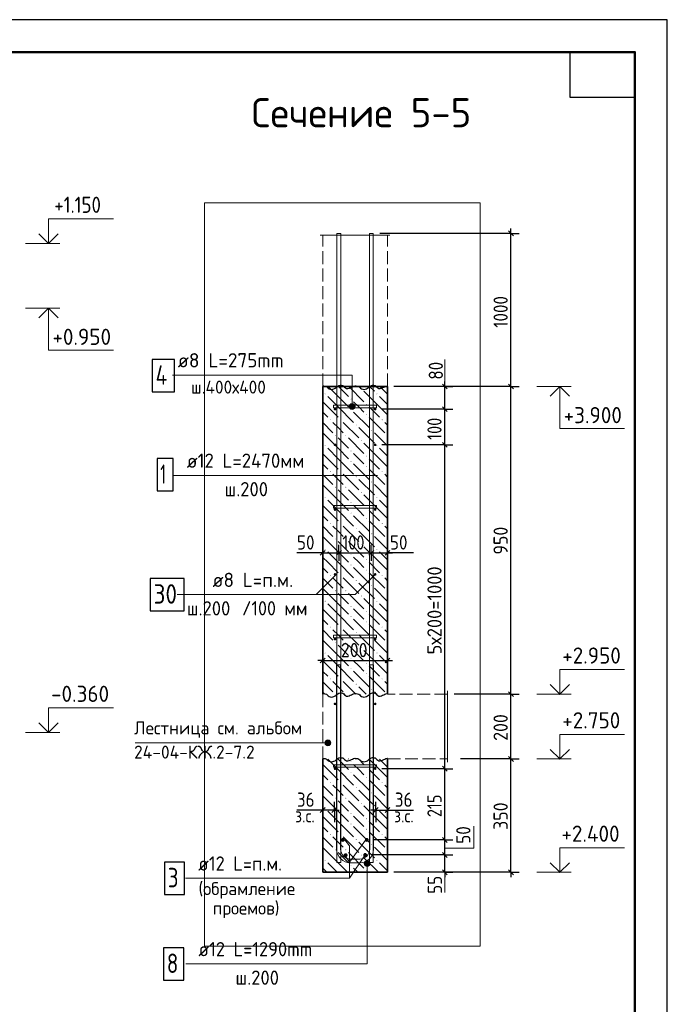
# Model space of a CAD drawing. Header units: millimetres. Extents: x 0 to 50400, y 0 to 35640.
# Tile 17 of 17: x 38406 to 50400, y 17399 to 35640. Entities that reach past the tile are written whole.
import ezdxf

# ---------------------------------------------------------------- set-up
doc = ezdxf.new("R2010")
doc.units = ezdxf.units.MM
doc.linetypes.add('______2', pattern=[324, 240, -84])
for name, color, linetype, lineweight in [('Standard', 7, 'Continuous', 25), ('Высотные отметки', 7, 'Continuous', 25), ('ЖБ Лестница', 52, 'Continuous', 25), ('ЖБ Перекрытие верхний уровень', 7, 'Continuous', 35), ('ЖБ Стена верхний уровень', 7, 'Continuous', 35), ('Заголовок чертежа', 7, 'Continuous', 25), ('Позиционная метка линия выноска', 7, 'Continuous', 13), ('Позиционная метка номер позиции', 7, 'Continuous', 13), ('Примечания', 7, 'Continuous', 13)]:
    doc.layers.add(name, color=color, linetype=linetype, lineweight=lineweight)
doc.layers.add('Размерная выноска', color=7, linetype='Continuous')
for name, color, linetype, true_color in [('Стена обрамление Г-обр.', 7, 'Continuous', 0xa0a0a0), ('Стена обрамление П-обр.', 7, 'Continuous', 0xa0a0a0), ('Стена фоновая арматура У1', 7, '______2', 0xa0a0a0), ('Стена фоновая арматура Х1', 7, '______2', 0xa0a0a0), ('Стена фоновая затяжка С-обр.', 7, '______2', 0xa0a0a0)]:
    doc.layers.add(name, color=color, linetype=linetype, true_color=true_color)
doc.styles.add('ISOCPEUR', font='txt')

msp = doc.modelspace()

# ---------------------------------------------------------------- hatches: boundary and pattern name
at = {"layer": 'ЖБ Стена верхний уровень', "linetype": 'Continuous', "lineweight": 18, "transparency": 33554687}
for points in [[(44054, 28707), (44062, 28715), (44070, 28707), (44062, 28699)], [(44726, 28803), (44734, 28811), (44742, 28803), (44734, 28795)], [(45014, 28707), (45022, 28715), (45030, 28707), (45022, 28699)], [(44534, 28611), (44542, 28619), (44550, 28611), (44542, 28603)], [(44822, 28515), (44830, 28523), (44838, 28515), (44830, 28507)], [(44534, 28419), (44542, 28427), (44550, 28419), (44542, 28411)], [(44822, 28323), (44830, 28331), (44838, 28323), (44830, 28315)], [(44150, 28227), (44158, 28235), (44166, 28227), (44158, 28219)], [(44342, 28227), (44350, 28235), (44358, 28227), (44350, 28219)], [(44630, 28131), (44638, 28139), (44646, 28131), (44638, 28123)], [(45110, 28227), (45118, 28235), (45126, 28227), (45118, 28219)], [(44246, 27939), (44254, 27947), (44262, 27939), (44254, 27931)], [(44438, 27939), (44446, 27947), (44454, 27939), (44446, 27931)], [(44918, 28035), (44926, 28043), (44934, 28035), (44926, 28027)], [(45206, 27939), (45214, 27947), (45218, 27943), (45218, 27935), (45214, 27931)], [(44054, 27747), (44062, 27755), (44070, 27747), (44062, 27739)], [(44726, 27843), (44734, 27851), (44742, 27843), (44734, 27835)], [(45014, 27747), (45022, 27755), (45030, 27747), (45022, 27739)], [(44534, 27651), (44542, 27659), (44550, 27651), (44542, 27643)], [(44822, 27555), (44830, 27563), (44838, 27555), (44830, 27547)], [(44534, 27459), (44542, 27467), (44550, 27459), (44542, 27451)], [(44822, 27363), (44830, 27371), (44838, 27363), (44830, 27355)], [(44150, 27267), (44158, 27275), (44166, 27267), (44158, 27259)], [(44342, 27267), (44350, 27275), (44358, 27267), (44350, 27259)], [(45110, 27267), (45118, 27275), (45126, 27267), (45118, 27259)], [(44630, 27171), (44638, 27179), (44646, 27171), (44638, 27163)], [(44918, 27075), (44926, 27083), (44934, 27075), (44926, 27067)], [(44246, 26979), (44254, 26987), (44262, 26979), (44254, 26971)], [(44438, 26979), (44446, 26987), (44454, 26979), (44446, 26971)], [(44726, 26883), (44734, 26891), (44742, 26883), (44734, 26875)], [(45206, 26979), (45214, 26987), (45218, 26983), (45218, 26975), (45214, 26971)], [(44054, 26787), (44062, 26795), (44070, 26787), (44062, 26779)], [(44534, 26691), (44542, 26699), (44550, 26691), (44542, 26683)], [(45014, 26787), (45022, 26795), (45030, 26787), (45022, 26779)], [(44534, 26499), (44542, 26507), (44550, 26499), (44542, 26491)], [(44822, 26595), (44830, 26603), (44838, 26595), (44830, 26587)], [(44150, 26307), (44158, 26315), (44166, 26307), (44158, 26299)], [(44342, 26307), (44350, 26315), (44358, 26307), (44350, 26299)], [(44822, 26403), (44830, 26411), (44838, 26403), (44830, 26395)], [(45110, 26307), (45118, 26315), (45126, 26307), (45118, 26299)], [(44630, 26211), (44638, 26219), (44646, 26211), (44638, 26203)], [(44918, 26115), (44926, 26123), (44934, 26115), (44926, 26107)], [(44246, 26019), (44254, 26027), (44262, 26019), (44254, 26011)], [(44438, 26019), (44446, 26027), (44454, 26019), (44446, 26011)], [(44726, 25923), (44734, 25931), (44742, 25923), (44734, 25915)], [(45206, 26019), (45214, 26027), (45218, 26023), (45218, 26015), (45214, 26011)], [(44054, 25827), (44062, 25835), (44070, 25827), (44062, 25819)], [(44534, 25731), (44542, 25739), (44550, 25731), (44542, 25723)], [(45014, 25827), (45022, 25835), (45030, 25827), (45022, 25819)], [(44534, 25539), (44542, 25547), (44550, 25539), (44542, 25531)], [(44822, 25635), (44830, 25643), (44838, 25635), (44830, 25627)], [(44822, 25443), (44830, 25451), (44838, 25443), (44830, 25435)], [(44150, 25347), (44158, 25355), (44166, 25347), (44158, 25339)], [(44342, 25347), (44350, 25355), (44358, 25347), (44350, 25339)], [(44630, 25251), (44638, 25259), (44646, 25251), (44638, 25243)], [(45110, 25347), (45118, 25355), (45126, 25347), (45118, 25339)], [(44246, 25059), (44254, 25067), (44262, 25059), (44254, 25051)], [(44438, 25059), (44446, 25067), (44454, 25059), (44446, 25051)], [(44918, 25155), (44926, 25163), (44934, 25155), (44926, 25147)], [(45206, 25059), (45214, 25067), (45218, 25063), (45218, 25055), (45214, 25051)], [(44054, 24867), (44062, 24875), (44070, 24867), (44062, 24859)], [(44726, 24963), (44734, 24971), (44742, 24963), (44734, 24955)], [(45014, 24867), (45022, 24875), (45030, 24867), (45022, 24859)], [(44534, 24771), (44542, 24779), (44550, 24771), (44542, 24763)], [(44822, 24675), (44830, 24683), (44838, 24675), (44830, 24667)], [(44534, 24579), (44542, 24587), (44550, 24579), (44542, 24571)], [(44822, 24483), (44830, 24491), (44838, 24483), (44830, 24475)], [(44150, 24387), (44158, 24395), (44166, 24387), (44158, 24379)], [(44342, 24387), (44350, 24395), (44358, 24387), (44350, 24379)], [(44630, 24291), (44638, 24299), (44646, 24291), (44638, 24283)], [(45110, 24387), (45118, 24395), (45126, 24387), (45118, 24379)], [(44246, 24099), (44254, 24107), (44262, 24099), (44254, 24091)], [(44438, 24099), (44446, 24107), (44454, 24099), (44446, 24091)], [(44918, 24195), (44926, 24203), (44934, 24195), (44926, 24187)], [(45206, 24099), (45214, 24107), (45218, 24103), (45218, 24095), (45214, 24091)], [(44054, 23907), (44062, 23915), (44070, 23907), (44062, 23899)], [(44726, 24003), (44734, 24011), (44742, 24003), (44734, 23995)], [(45014, 23907), (45022, 23915), (45030, 23907), (45022, 23899)], [(44534, 23811), (44542, 23819), (44550, 23811), (44542, 23803)], [(44822, 23715), (44830, 23723), (44838, 23715), (44830, 23707)], [(44534, 23619), (44542, 23627), (44550, 23619), (44542, 23611)], [(44150, 23427), (44158, 23435), (44166, 23427), (44158, 23419)], [(44342, 23427), (44350, 23435), (44358, 23427), (44350, 23419)], [(44822, 23523), (44830, 23531), (44838, 23523), (44830, 23515)], [(45110, 23427), (45118, 23435), (45126, 23427), (45118, 23419)], [(44630, 23331), (44638, 23339), (44646, 23331), (44638, 23323)], [(44918, 23235), (44926, 23243), (44934, 23235), (44926, 23227)], [(44251, 23144), (44254, 23147), (44257, 23144)], [(44443, 23144), (44446, 23147), (44449, 23144)], [(45211, 23144), (45214, 23147), (45217, 23144)], [(44534, 21891), (44542, 21899), (44550, 21891), (44542, 21883)], [(44822, 21795), (44830, 21803), (44838, 21795), (44830, 21787)], [(44534, 21699), (44542, 21707), (44550, 21699), (44542, 21691)], [(44822, 21603), (44830, 21611), (44838, 21603), (44830, 21595)], [(44150, 21507), (44158, 21515), (44166, 21507), (44158, 21499)], [(44342, 21507), (44350, 21515), (44358, 21507), (44350, 21499)], [(44630, 21411), (44638, 21419), (44646, 21411), (44638, 21403)], [(45110, 21507), (45118, 21515), (45126, 21507), (45118, 21499)], [(44246, 21219), (44254, 21227), (44262, 21219), (44254, 21211)], [(44438, 21219), (44446, 21227), (44454, 21219), (44446, 21211)], [(44918, 21315), (44926, 21323), (44934, 21315), (44926, 21307)], [(45206, 21219), (45214, 21227), (45218, 21223), (45218, 21215), (45214, 21211)], [(44054, 21027), (44062, 21035), (44070, 21027), (44062, 21019)], [(44726, 21123), (44734, 21131), (44742, 21123), (44734, 21115)], [(45014, 21027), (45022, 21035), (45030, 21027), (45022, 21019)], [(44534, 20931), (44542, 20939), (44550, 20931), (44542, 20923)], [(44822, 20835), (44830, 20843), (44838, 20835), (44830, 20827)], [(44534, 20739), (44542, 20747), (44550, 20739), (44542, 20731)], [(44822, 20643), (44830, 20651), (44838, 20643), (44830, 20635)], [(44150, 20547), (44158, 20555), (44166, 20547), (44158, 20539)], [(44342, 20547), (44350, 20555), (44358, 20547), (44350, 20539)], [(44630, 20451), (44638, 20459), (44646, 20451), (44638, 20443)], [(45110, 20547), (45118, 20555), (45126, 20547), (45118, 20539)], [(44246, 20259), (44254, 20267), (44262, 20259), (44254, 20251)], [(44438, 20259), (44446, 20267), (44454, 20259), (44446, 20251)], [(44918, 20355), (44926, 20363), (44934, 20355), (44926, 20347)], [(45206, 20259), (45214, 20267), (45218, 20263), (45218, 20255), (45214, 20251)], [(44054, 20067), (44062, 20075), (44070, 20067), (44062, 20059)], [(44726, 20163), (44734, 20171), (44742, 20163), (44734, 20155)], [(45014, 20067), (45022, 20075), (45030, 20067), (45022, 20059)], [(44534, 19971), (44542, 19979), (44550, 19971), (44542, 19963)], [(44822, 19875), (44830, 19883), (44838, 19875), (44830, 19867)]]:
    msp.add_hatch(color=7, dxfattribs=at).paths.add_polyline_path(points, flags=16)
at = {"layer": 'Позиционная метка линия выноска', "linetype": 'Continuous', "lineweight": 13, "transparency": 33554687}
for points in [[(44609, 28501), (44516, 28501), (44508, 28474)], [(44609, 28501), (44508, 28474), (44616, 28474)], [(44616, 28474), (44508, 28474), (44516, 28447)], [(44589, 28521), (44535, 28521), (44516, 28501)], [(44589, 28521), (44516, 28501), (44609, 28501)], [(44616, 28474), (44516, 28447), (44609, 28447)], [(44535, 28521), (44589, 28521), (44562, 28528)], [(44609, 28447), (44516, 28447), (44535, 28428)], [(44609, 28447), (44535, 28428), (44589, 28428)], [(44589, 28428), (44535, 28428), (44562, 28420)], [(44067, 22215), (44067, 22269), (44060, 22242)], [(44087, 22196), (44087, 22288), (44067, 22269)], [(44087, 22196), (44067, 22269), (44067, 22215)], [(44114, 22188), (44114, 22296), (44087, 22288)], [(44114, 22188), (44087, 22288), (44087, 22196)], [(44141, 22196), (44141, 22288), (44114, 22296)], [(44141, 22196), (44114, 22296), (44114, 22188)], [(44160, 22215), (44160, 22269), (44141, 22288)], [(44160, 22215), (44141, 22288), (44141, 22196)], [(44160, 22269), (44160, 22215), (44168, 22242)], [(44887, 20034), (44794, 20034), (44787, 20007)], [(44887, 20034), (44787, 20007), (44895, 20007)], [(44895, 20007), (44787, 20007), (44794, 19980)], [(44868, 20053), (44814, 20053), (44794, 20034)], [(44868, 20053), (44794, 20034), (44887, 20034)], [(44895, 20007), (44794, 19980), (44887, 19980)], [(44887, 19980), (44794, 19980), (44814, 19961)], [(44814, 20053), (44868, 20053), (44841, 20061)], [(44887, 19980), (44814, 19961), (44868, 19961)], [(44868, 19961), (44814, 19961), (44841, 19953)]]:
    msp.add_hatch(color=7, dxfattribs=at).paths.add_polyline_path(points)
at = {"layer": 'Стена обрамление Г-обр.', "linetype": 'Continuous', "lineweight": 13, "transparency": 33554687}
for points in [[(44426, 20444), (44424, 20458), (44416, 20469), (44404, 20477), (44390, 20480), (44377, 20477), (44365, 20469), (44357, 20458), (44354, 20444), (44357, 20430), (44365, 20418), (44377, 20411), (44390, 20408), (44404, 20411), (44416, 20418), (44424, 20430)], [(44871, 20444), (44869, 20458), (44861, 20469), (44849, 20477), (44835, 20480), (44822, 20477), (44810, 20469), (44802, 20458), (44799, 20444), (44802, 20430), (44810, 20418), (44822, 20411), (44835, 20408), (44849, 20411), (44861, 20418), (44869, 20430)], [(44479, 20162), (44476, 20176), (44468, 20188), (44457, 20196), (44443, 20198), (44429, 20196), (44417, 20188), (44409, 20176), (44407, 20162), (44409, 20149), (44417, 20137), (44429, 20129), (44443, 20126), (44457, 20129), (44468, 20137), (44476, 20149)], [(44839, 20166), (44836, 20179), (44828, 20191), (44817, 20199), (44803, 20202), (44789, 20199), (44778, 20191), (44770, 20179), (44767, 20166), (44770, 20152), (44778, 20140), (44789, 20132), (44803, 20130), (44817, 20132), (44828, 20140), (44836, 20152)]]:
    msp.add_hatch(color=7, dxfattribs=at).paths.add_polyline_path(points)
at = {"layer": 'Стена фоновая арматура У1', "linetype": 'Continuous', "lineweight": 13, "transparency": 33554687}
for points in [[(44270, 28424), (44268, 28433), (44263, 28441), (44255, 28446), (44246, 28448), (44237, 28446), (44229, 28441), (44224, 28433), (44222, 28424), (44224, 28415), (44229, 28407), (44237, 28402), (44246, 28400), (44255, 28402), (44263, 28407), (44268, 28415)], [(45014, 28424), (45012, 28433), (45007, 28441), (44999, 28446), (44990, 28448), (44981, 28446), (44973, 28441), (44968, 28433), (44966, 28424), (44968, 28415), (44973, 28407), (44981, 28402), (44990, 28400), (44999, 28402), (45007, 28407), (45012, 28415)], [(44270, 27764), (44268, 27773), (44263, 27781), (44255, 27786), (44246, 27788), (44237, 27786), (44229, 27781), (44224, 27773), (44222, 27764), (44224, 27755), (44229, 27747), (44237, 27742), (44246, 27740), (44255, 27742), (44263, 27747), (44268, 27755)], [(45014, 27764), (45012, 27773), (45007, 27781), (44999, 27786), (44990, 27788), (44981, 27786), (44973, 27781), (44968, 27773), (44966, 27764), (44968, 27755), (44973, 27747), (44981, 27742), (44990, 27740), (44999, 27742), (45007, 27747), (45012, 27755)], [(44270, 26564), (44268, 26573), (44263, 26581), (44255, 26586), (44246, 26588), (44237, 26586), (44229, 26581), (44224, 26573), (44222, 26564), (44224, 26555), (44229, 26547), (44237, 26542), (44246, 26540), (44255, 26542), (44263, 26547), (44268, 26555)], [(45014, 26564), (45012, 26573), (45007, 26581), (44999, 26586), (44990, 26588), (44981, 26586), (44973, 26581), (44968, 26573), (44966, 26564), (44968, 26555), (44973, 26547), (44981, 26542), (44990, 26540), (44999, 26542), (45007, 26547), (45012, 26555)], [(44270, 25364), (44268, 25373), (44263, 25381), (44255, 25386), (44246, 25388), (44237, 25386), (44229, 25381), (44224, 25373), (44222, 25364), (44224, 25355), (44229, 25347), (44237, 25342), (44246, 25340), (44255, 25342), (44263, 25347), (44268, 25355)], [(45014, 25364), (45012, 25373), (45007, 25381), (44999, 25386), (44990, 25388), (44981, 25386), (44973, 25381), (44968, 25373), (44966, 25364), (44968, 25355), (44973, 25347), (44981, 25342), (44990, 25340), (44999, 25342), (45007, 25347), (45012, 25355)], [(44270, 24164), (44268, 24173), (44263, 24181), (44255, 24186), (44246, 24188), (44237, 24186), (44229, 24181), (44224, 24173), (44222, 24164), (44224, 24155), (44229, 24147), (44237, 24142), (44246, 24140), (44255, 24142), (44263, 24147), (44268, 24155)], [(45014, 24164), (45012, 24173), (45007, 24181), (44999, 24186), (44990, 24188), (44981, 24186), (44973, 24181), (44968, 24173), (44966, 24164), (44968, 24155), (44973, 24147), (44981, 24142), (44990, 24140), (44999, 24142), (45007, 24147), (45012, 24155)], [(44270, 22964), (44268, 22973), (44263, 22981), (44255, 22986), (44246, 22988), (44237, 22986), (44229, 22981), (44224, 22973), (44222, 22964), (44224, 22955), (44229, 22947), (44237, 22942), (44246, 22940), (44255, 22942), (44263, 22947), (44268, 22955)], [(45014, 22964), (45012, 22973), (45007, 22981), (44999, 22986), (44990, 22988), (44981, 22986), (44973, 22981), (44968, 22973), (44966, 22964), (44968, 22955), (44973, 22947), (44981, 22942), (44990, 22940), (44999, 22942), (45007, 22947), (45012, 22955)], [(44270, 21764), (44268, 21773), (44263, 21781), (44255, 21786), (44246, 21788), (44237, 21786), (44229, 21781), (44224, 21773), (44222, 21764), (44224, 21755), (44229, 21747), (44237, 21742), (44246, 21740), (44255, 21742), (44263, 21747), (44268, 21755)], [(44270, 21764), (44268, 21773), (44263, 21781), (44255, 21786), (44246, 21788), (44237, 21786), (44229, 21781), (44224, 21773), (44222, 21764), (44224, 21755), (44229, 21747), (44237, 21742), (44246, 21740), (44255, 21742), (44263, 21747), (44268, 21755)], [(45014, 21764), (45012, 21773), (45007, 21781), (44999, 21786), (44990, 21788), (44981, 21786), (44973, 21781), (44968, 21773), (44966, 21764), (44968, 21755), (44973, 21747), (44981, 21742), (44990, 21740), (44999, 21742), (45007, 21747), (45012, 21755)], [(45014, 21764), (45012, 21773), (45007, 21781), (44999, 21786), (44990, 21788), (44981, 21786), (44973, 21781), (44968, 21773), (44966, 21764), (44968, 21755), (44973, 21747), (44981, 21742), (44990, 21740), (44999, 21742), (45007, 21747), (45012, 21755)]]:
    msp.add_hatch(color=7, dxfattribs=at).paths.add_polyline_path(points)

# ---------------------------------------------------------------- linework, layer by layer
at = {"layer": 'Standard', "color": 7, "linetype": 'Continuous', "lineweight": 35, "transparency": 33554687}
for p, q in [((49800, 33120), (49800, 24600)), ((49800, 32640), (49800, 24120))]:
    msp.add_line(p, q, dxfattribs=at)
at = {"layer": 'Standard', "color": 7, "linetype": 'Continuous', "lineweight": 50, "transparency": 33554687}
msp.add_line((49800, 32520), (49800, 27840), dxfattribs=at)
at = {"layer": 'Standard', "color": 7, "linetype": 'Continuous', "lineweight": -3, "transparency": 33554687}
for p, q in [((47505, 31682), (47505, 31772)), ((47505, 31682), (45074, 31682)), ((47505, 31682), (47355, 31682)), ((47505, 31682), (47655, 31682)), ((47505, 28844), (47505, 31682)), ((46280, 28844), (45338, 28844)), ((46280, 28844), (46130, 28844)), ((46280, 28844), (46280, 28934)), ((46280, 28844), (46430, 28844)), ((46280, 28424), (46280, 28844)), ((47505, 28844), (47355, 28844)), ((47505, 28844), (47655, 28844)), ((47505, 23144), (47505, 28844)), ((46280, 28424), (45110, 28424)), ((46280, 28424), (46130, 28424)), ((46280, 28424), (46430, 28424)), ((46280, 27764), (46280, 28424)), ((46280, 27764), (46130, 27764)), ((46280, 27764), (46430, 27764)), ((46280, 21764), (46280, 27764)), ((44018, 25763), (44018, 25913)), ((44318, 25763), (44318, 25913)), ((44918, 25763), (44918, 25913)), ((45218, 25763), (45218, 25913)), ((44018, 25763), (43928, 25763)), ((44018, 25763), (44018, 25613)), ((44018, 25763), (44318, 25763)), ((44318, 25763), (44318, 25613)), ((44318, 25763), (44918, 25763)), ((44918, 25763), (44918, 25613)), ((44918, 25763), (45218, 25763)), ((45218, 25763), (45218, 25613)), ((45218, 25763), (45308, 25763)), ((44018, 23769), (44018, 23919)), ((45218, 23769), (45218, 23919)), ((44018, 23769), (43928, 23769)), ((44018, 23769), (44018, 23619)), ((44018, 23769), (45218, 23769)), ((45218, 23769), (45218, 23619)), ((45218, 23769), (45308, 23769)), ((47505, 23144), (47355, 23144)), ((47505, 23144), (47655, 23144)), ((47505, 21944), (47505, 23144)), ((47505, 21944), (47355, 21944)), ((47505, 21944), (47655, 21944)), ((46280, 21764), (46130, 21764)), ((46280, 21764), (46430, 21764)), ((46280, 20444), (46280, 21764)), ((44018, 20998), (43928, 20998)), ((44018, 20998), (44018, 21148)), ((44018, 20998), (44018, 20848)), ((44018, 20998), (44018, 20998)), ((44234, 20998), (44018, 20998)), ((44234, 20998), (44234, 21148)), ((44234, 20998), (44234, 20848)), ((44234, 20998), (44234, 20773)), ((44234, 20998), (44324, 20998)), ((45002, 20998), (44912, 20998)), ((45002, 20998), (45002, 21148)), ((45002, 20998), (45002, 20848)), ((45002, 20998), (45002, 20773)), ((45002, 20998), (45218, 20998)), ((45218, 20998), (45218, 21148)), ((45218, 20998), (45218, 20848)), ((45218, 20998), (45218, 20998)), ((45218, 20998), (45308, 20998)), ((46280, 20444), (46130, 20444)), ((46280, 20444), (46430, 20444)), ((46280, 20166), (46280, 20444)), ((46280, 20166), (46130, 20166)), ((46280, 20166), (46430, 20166)), ((46280, 19844), (46280, 20166)), ((47505, 19844), (45338, 19844)), ((46280, 19844), (46130, 19844)), ((46280, 19844), (46430, 19844)), ((46280, 19844), (46280, 19844)), ((46280, 19844), (46280, 19754)), ((47505, 19844), (47355, 19844)), ((47505, 19844), (47655, 19844)), ((47505, 19844), (47505, 19754))]:
    msp.add_line(p, q, dxfattribs=at)
at = {"layer": 'Standard', "color": 7, "linetype": 'Continuous', "lineweight": 25, "transparency": 33554687}
for p, q in [((47550, 31637), (47460, 31727)), ((46325, 28799), (46235, 28889)), ((47550, 28799), (47460, 28889)), ((46325, 28379), (46235, 28469)), ((46325, 27719), (46235, 27809)), ((43973, 25718), (44063, 25808)), ((44273, 25718), (44363, 25808)), ((44873, 25718), (44963, 25808)), ((45173, 25718), (45263, 25808)), ((43973, 23724), (44063, 23814)), ((45173, 23724), (45263, 23814)), ((47550, 23099), (47460, 23189)), ((47550, 21899), (47460, 21989)), ((46325, 21719), (46235, 21809)), ((44063, 21043), (43973, 20953)), ((44279, 21043), (44189, 20953)), ((44957, 20953), (45047, 21043)), ((45173, 20953), (45263, 21043)), ((46325, 20399), (46235, 20489)), ((46325, 20121), (46235, 20211)), ((46325, 19799), (46235, 19889)), ((47550, 19799), (47460, 19889))]:
    msp.add_line(p, q, dxfattribs=at)
at = {"layer": 'Standard', "color": 7, "linetype": 'Continuous', "lineweight": 13, "transparency": 33554687}
for p, q in [((38514, 31495), (39150, 31495)), ((38514, 30295), (39150, 30295)), ((46280, 28844), (46280, 29342)), ((47982, 28844), (48618, 28844)), ((47982, 23144), (48618, 23144)), ((38514, 22435), (39150, 22435)), ((47982, 21944), (48618, 21944)), ((46814, 20294), (46814, 20702)), ((46280, 20294), (46814, 20294)), ((46280, 19844), (46280, 19472)), ((47982, 19844), (48618, 19844))]:
    msp.add_line(p, q, dxfattribs=at)
at = {"layer": 'Standard', "color": 7, "linetype": 'Continuous', "lineweight": 25, "transparency": 33554687}
for points in [[(0, 0), (50400, 0), (50400, 35640), (0, 35640), (0, 0)], [(49800, 35040), (49800, 34200), (48600, 34200), (48600, 35040), (49800, 35040)]]:
    msp.add_lwpolyline(points, close=True, dxfattribs=at)
at = {"layer": 'Standard', "color": 7, "linetype": 'Continuous', "lineweight": 13, "transparency": 33554687}
for points in [[(50400, 35640), (0, 35640), (0, 0), (50400, 0), (50400, 35640)], [(38941, 31495), (38941, 31951), (40141, 31951)], [(38941, 30295), (38941, 29515), (40141, 29515)], [(48409, 28844), (48409, 28064), (49609, 28064)], [(48409, 23144), (48409, 23600), (49609, 23600)], [(38941, 22435), (38941, 22891), (40141, 22891)], [(48409, 21944), (48409, 22400), (49609, 22400)], [(48409, 19844), (48409, 20300), (49609, 20300)]]:
    msp.add_lwpolyline(points, dxfattribs=at)
at = {"layer": 'Standard', "color": 7, "linetype": 'Continuous', "lineweight": 50, "transparency": 33554687}
msp.add_lwpolyline([(2400, 35040), (49800, 35040), (49800, 600), (2400, 600), (2400, 35040)], close=True, dxfattribs=at)
at = {"layer": 'Standard', "color": 254, "linetype": 'Continuous', "lineweight": 13, "true_color": 0xc4c4ff, "transparency": 33554687}
msp.add_lwpolyline([(41831, 18473), (46931, 18473), (46931, 32246), (41831, 32246), (41831, 18473)], dxfattribs=at)
at = {"layer": 'Standard', "color": 7, "linetype": 'Continuous', "lineweight": 35, "transparency": 33554687}
for points in [[(38762, 31673), (38941, 31495), (39119, 31673)], [(38762, 30117), (38941, 30295), (39119, 30117)], [(48231, 28666), (48409, 28844), (48587, 28666)], [(48231, 23322), (48409, 23144), (48587, 23322)], [(38762, 22613), (38941, 22435), (39119, 22613)], [(48231, 22122), (48409, 21944), (48587, 22122)], [(48231, 20022), (48409, 19844), (48587, 20022)]]:
    msp.add_lwpolyline(points, dxfattribs=at)
at = {"layer": 'Standard', "color": 7, "linetype": 'Continuous', "lineweight": -3, "transparency": 33554687}
for points in [[(47505, 28844), (47485, 28844), (47485, 28844), (45338, 28844)], [(46280, 27764), (46260, 27764), (46260, 27764), (45110, 27764)], [(47505, 23144), (47485, 23144), (47485, 23144), (47485, 23144), (47485, 23144), (46451, 23144)], [(47505, 21944), (47485, 21944), (47485, 21944), (47485, 21944), (47485, 21944), (47485, 21944), (47485, 21944), (46571, 21944)], [(47505, 19844), (47505, 20739), (47505, 20739), (47505, 21944)], [(46280, 21764), (46272, 21764), (46272, 21764), (46266, 21764), (46266, 21764), (46264, 21764), (46264, 21764), (45110, 21764)], [(46280, 20444), (46270, 20444), (46270, 20444), (46267, 20444), (46267, 20444), (46266, 20444), (46266, 20444), (46262, 20444), (46262, 20444), (44955, 20444)], [(46280, 20166), (46269, 20166), (46269, 20166), (46267, 20166), (46267, 20166), (46266, 20166), (46266, 20166), (46264, 20166), (46264, 20166), (44923, 20166)]]:
    msp.add_lwpolyline(points, dxfattribs=at)
at = {"layer": 'ЖБ Лестница', "color": 253, "linetype": '______2', "lineweight": 18, "true_color": 0xa0a0a0, "transparency": 33554687}
for p, q in [((44018, 23144), (44018, 21944)), ((46331, 23144), (45218, 23144)), ((45218, 21944), (46331, 21944))]:
    msp.add_line(p, q, dxfattribs=at)
at = {"layer": 'ЖБ Перекрытие верхний уровень', "color": 7, "linetype": '______2', "lineweight": 18, "transparency": 33554687}
for p, q in [((44018, 28844), (44018, 31646)), ((45218, 28844), (45218, 31646))]:
    msp.add_line(p, q, dxfattribs=at)
at = {"layer": 'ЖБ Стена верхний уровень', "color": 7, "linetype": 'Continuous', "lineweight": 35, "transparency": 33554687}
for p, q in [((44018, 28844), (44018, 23144)), ((45218, 28844), (44018, 28844)), ((45218, 23144), (45218, 28844)), ((44018, 21944), (44018, 19844)), ((45218, 19844), (45218, 21944)), ((44018, 19844), (45218, 19844))]:
    msp.add_line(p, q, dxfattribs=at)
at = {"layer": 'ЖБ Стена верхний уровень', "color": 9, "linetype": 'Continuous', "lineweight": 18, "true_color": 0xc7c7c7, "transparency": 33554687}
for p, q in [((44302, 28659), (44117, 28844)), ((44309, 28844), (44494, 28659)), ((44501, 28844), (44782, 28563)), ((44885, 28844), (44974, 28755)), ((45218, 28703), (45077, 28844)), ((44110, 28659), (44302, 28467)), ((44302, 28659), (44494, 28467)), ((45070, 28467), (44782, 28755)), ((45070, 28659), (45218, 28511)), ((44110, 28467), (44018, 28559)), ((44110, 28467), (44302, 28275)), ((44302, 28467), (44590, 28179)), ((44686, 28467), (44590, 28563)), ((44782, 28371), (44686, 28467)), ((44878, 28467), (45070, 28275)), ((45070, 28467), (45218, 28319)), ((44018, 28367), (44110, 28275)), ((44590, 28371), (44878, 28083)), ((44878, 28275), (45166, 27987)), ((44018, 28175), (44206, 27987)), ((44302, 28083), (44206, 28179)), ((44398, 28179), (44686, 27891)), ((45218, 28127), (45166, 28179)), ((44302, 27699), (44018, 27983)), ((44398, 27987), (44302, 28083)), ((44686, 28083), (44974, 27795)), ((45218, 27743), (44974, 27987)), ((44302, 27891), (44494, 27699)), ((44494, 27891), (44782, 27603)), ((45070, 27507), (44782, 27795)), ((44110, 27507), (44018, 27599)), ((44110, 27699), (44302, 27507)), ((44302, 27699), (44494, 27507)), ((44686, 27507), (44590, 27603)), ((45070, 27699), (45218, 27551)), ((44018, 27407), (44110, 27315)), ((44110, 27507), (44302, 27315)), ((44302, 27507), (44590, 27219)), ((44590, 27411), (44878, 27123)), ((44782, 27411), (44686, 27507)), ((44878, 27507), (45070, 27315)), ((45070, 27507), (45218, 27359)), ((44018, 27215), (44206, 27027)), ((44302, 27123), (44206, 27219)), ((44398, 27219), (44686, 26931)), ((44878, 27315), (45166, 27027)), ((45218, 27167), (45166, 27219)), ((44302, 26739), (44018, 27023)), ((44398, 27027), (44302, 27123)), ((44686, 27123), (44974, 26835)), ((45218, 26783), (44974, 27027)), ((44302, 26931), (44494, 26739)), ((44494, 26931), (44782, 26643)), ((45070, 26547), (44782, 26835)), ((44110, 26547), (44018, 26639)), ((44110, 26739), (44302, 26547)), ((44302, 26739), (44494, 26547)), ((44686, 26547), (44590, 26643)), ((45070, 26739), (45218, 26591)), ((44110, 26547), (44302, 26355)), ((44302, 26547), (44590, 26259)), ((44590, 26451), (44878, 26163)), ((44782, 26451), (44686, 26547)), ((44878, 26547), (45070, 26355)), ((45070, 26547), (45218, 26399)), ((44018, 26447), (44110, 26355)), ((44878, 26355), (45166, 26067)), ((44018, 26255), (44206, 26067)), ((44302, 26163), (44206, 26259)), ((44398, 26067), (44302, 26163)), ((44398, 26259), (44686, 25971)), ((44686, 26163), (44974, 25875)), ((45218, 26207), (45166, 26259)), ((44302, 25779), (44018, 26063)), ((44302, 25971), (44494, 25779)), ((44494, 25971), (44782, 25683)), ((45218, 25823), (44974, 26067)), ((44110, 25779), (44302, 25587)), ((44302, 25779), (44494, 25587)), ((45070, 25587), (44782, 25875)), ((45070, 25779), (45218, 25631)), ((44110, 25587), (44018, 25679)), ((44110, 25587), (44302, 25395)), ((44302, 25587), (44590, 25299)), ((44686, 25587), (44590, 25683)), ((44782, 25491), (44686, 25587)), ((44878, 25587), (45070, 25395)), ((45070, 25587), (45218, 25439)), ((44018, 25487), (44110, 25395)), ((44590, 25491), (44878, 25203)), ((44878, 25395), (45166, 25107)), ((44018, 25295), (44206, 25107)), ((44302, 25203), (44206, 25299)), ((44398, 25107), (44302, 25203)), ((44398, 25299), (44686, 25011)), ((44686, 25203), (44974, 24915)), ((45218, 25247), (45166, 25299)), ((44302, 24819), (44018, 25103)), ((44302, 25011), (44494, 24819)), ((44494, 25011), (44782, 24723)), ((45218, 24863), (44974, 25107)), ((44110, 24819), (44302, 24627)), ((44302, 24819), (44494, 24627)), ((45070, 24627), (44782, 24915)), ((45070, 24819), (45218, 24671)), ((44110, 24627), (44018, 24719)), ((44110, 24627), (44302, 24435)), ((44302, 24627), (44590, 24339)), ((44686, 24627), (44590, 24723)), ((44782, 24531), (44686, 24627)), ((44878, 24627), (45070, 24435)), ((45070, 24627), (45218, 24479)), ((44018, 24527), (44110, 24435)), ((44590, 24531), (44878, 24243)), ((44018, 24335), (44206, 24147)), ((44302, 24243), (44206, 24339)), ((44398, 24339), (44686, 24051)), ((44878, 24435), (45166, 24147)), ((45218, 24287), (45166, 24339)), ((44302, 23859), (44018, 24143)), ((44398, 24147), (44302, 24243)), ((44686, 24243), (44974, 23955)), ((45218, 23903), (44974, 24147)), ((44302, 24051), (44494, 23859)), ((44494, 24051), (44782, 23763)), ((45070, 23667), (44782, 23955)), ((44110, 23667), (44018, 23759)), ((44110, 23859), (44302, 23667)), ((44302, 23859), (44494, 23667)), ((44686, 23667), (44590, 23763)), ((45070, 23859), (45218, 23711)), ((44018, 23567), (44110, 23475)), ((44110, 23667), (44302, 23475)), ((44302, 23667), (44590, 23379)), ((44590, 23571), (44878, 23283)), ((44782, 23571), (44686, 23667)), ((44878, 23667), (45070, 23475)), ((45070, 23667), (45218, 23519)), ((44018, 23375), (44206, 23187)), ((44302, 23283), (44206, 23379)), ((44398, 23379), (44633, 23144)), ((44878, 23475), (45166, 23187)), ((45218, 23327), (45166, 23379)), ((44057, 23144), (44018, 23183)), ((44398, 23187), (44302, 23283)), ((44686, 23283), (44825, 23144)), ((45017, 23144), (44974, 23187)), ((44110, 21939), (44302, 21747)), ((44302, 21939), (44297, 21944)), ((44302, 21939), (44494, 21747)), ((44489, 21944), (44494, 21939)), ((44681, 21944), (44782, 21843)), ((45070, 21747), (44873, 21944)), ((45070, 21939), (45218, 21791)), ((44110, 21747), (44018, 21839)), ((44110, 21747), (44302, 21555)), ((44302, 21747), (44590, 21459)), ((44686, 21747), (44590, 21843)), ((44782, 21651), (44686, 21747)), ((44878, 21747), (45070, 21555)), ((45070, 21747), (45218, 21599)), ((44018, 21647), (44110, 21555)), ((44590, 21651), (44878, 21363)), ((44878, 21555), (45166, 21267)), ((44018, 21455), (44206, 21267)), ((44302, 21363), (44206, 21459)), ((44398, 21267), (44302, 21363)), ((44398, 21459), (44686, 21171)), ((44686, 21363), (44974, 21075)), ((45218, 21407), (45166, 21459)), ((44302, 20979), (44018, 21263)), ((44302, 21171), (44494, 20979)), ((44494, 21171), (44782, 20883)), ((45218, 21023), (44974, 21267)), ((44110, 20979), (44302, 20787)), ((44302, 20979), (44494, 20787)), ((45070, 20787), (44782, 21075)), ((45070, 20979), (45218, 20831)), ((44110, 20787), (44018, 20879)), ((44686, 20787), (44590, 20883)), ((44018, 20687), (44110, 20595)), ((44110, 20787), (44302, 20595)), ((44302, 20787), (44590, 20499)), ((44590, 20691), (44878, 20403)), ((44782, 20691), (44686, 20787)), ((44878, 20787), (45070, 20595)), ((45070, 20787), (45218, 20639)), ((44018, 20495), (44206, 20307)), ((44302, 20403), (44206, 20499)), ((44398, 20499), (44686, 20211)), ((44878, 20595), (45166, 20307)), ((45218, 20447), (45166, 20499)), ((44302, 20019), (44018, 20303)), ((44398, 20307), (44302, 20403)), ((44686, 20403), (44974, 20115)), ((45218, 20063), (44974, 20307)), ((44302, 20211), (44494, 20019)), ((44494, 20211), (44782, 19923)), ((45053, 19844), (44782, 20115)), ((44093, 19844), (44018, 19919)), ((44110, 20019), (44285, 19844)), ((44302, 20019), (44477, 19844)), ((44669, 19844), (44590, 19923)), ((45070, 20019), (45218, 19871))]:
    msp.add_line(p, q, dxfattribs=at)
at = {"layer": 'Позиционная метка линия выноска', "color": 7, "linetype": 'Continuous', "lineweight": 13, "transparency": 33554687}
for p, q in [((44508, 28474), (44508, 28474)), ((44562, 28528), (44562, 28528)), ((44616, 28474), (44616, 28474)), ((44562, 28420), (44562, 28420)), ((41251, 27197), (45032, 27197)), ((44114, 22296), (44114, 22296)), ((44114, 22242), (40545, 22242)), ((44060, 22242), (44060, 22242)), ((44114, 22188), (44114, 22188)), ((44168, 22242), (44168, 22242)), ((44515, 20034), (44831, 20465)), ((44435, 20151), (44515, 20034)), ((44787, 20007), (44787, 20007)), ((44841, 20061), (44841, 20061)), ((44841, 19953), (44841, 19953)), ((44895, 20007), (44895, 20007))]:
    msp.add_line(p, q, dxfattribs=at)
for points in [[(41234, 29057), (44562, 29057), (44562, 28474)], [(41323, 24989), (43896, 24989), (44270, 25364)], [(41323, 24989), (44616, 24989), (44990, 25364)], [(44515, 19734), (44515, 20334), (44426, 20444)], [(44803, 20166), (44515, 19734), (41479, 19734)], [(44841, 20007), (44841, 18147), (41481, 18147)]]:
    msp.add_lwpolyline(points, dxfattribs=at)
for centre in [(44562, 28474), (44114, 22242), (44841, 20007)]:
    msp.add_circle(centre, 54, dxfattribs=at)
at = {"layer": 'Примечания', "color": 7, "linetype": 'Continuous', "lineweight": 25, "transparency": 33554687}
for p, q in [((45218, 28854), (45218, 28854)), ((45218, 23154), (45218, 23154)), ((45218, 21954), (45218, 21954))]:
    msp.add_line(p, q, dxfattribs=at)
for points in [[(44018, 28854), (44040, 28855), (44064, 28851), (44086, 28843), (44103, 28830), (44118, 28815), (44136, 28802), (44158, 28794), (44181, 28789), (44205, 28794), (44226, 28803), (44247, 28812), (44265, 28825), (44282, 28839), (44299, 28853), (44319, 28864), (44342, 28869), (44366, 28868), (44390, 28862), (44407, 28849), (44422, 28834), (44439, 28821), (44460, 28810), (44484, 28808), (44507, 28814), (44528, 28823), (44549, 28833), (44570, 28843), (44590, 28853), (44613, 28857), (44618, 28858)], [(44618, 28854), (44640, 28855), (44664, 28851), (44686, 28843), (44703, 28830), (44718, 28815), (44736, 28802), (44758, 28794), (44781, 28789), (44805, 28794), (44826, 28803), (44847, 28812), (44865, 28825), (44882, 28839), (44899, 28853), (44919, 28864), (44942, 28869), (44966, 28868), (44990, 28862), (45007, 28849), (45022, 28834), (45039, 28821), (45060, 28810), (45084, 28808), (45107, 28814), (45128, 28823), (45149, 28833), (45170, 28843), (45190, 28853), (45213, 28857), (45218, 28858)], [(44018, 23154), (44040, 23155), (44064, 23151), (44086, 23143), (44103, 23130), (44118, 23115), (44136, 23102), (44158, 23094), (44181, 23089), (44205, 23094), (44226, 23103), (44247, 23112), (44265, 23125), (44282, 23139), (44299, 23153), (44319, 23164), (44342, 23169), (44366, 23168), (44390, 23162), (44407, 23149), (44422, 23134), (44439, 23121), (44460, 23110), (44484, 23108), (44507, 23114), (44528, 23123), (44549, 23133), (44570, 23143), (44590, 23153), (44613, 23157), (44618, 23158)], [(44618, 23154), (44640, 23155), (44664, 23151), (44686, 23143), (44703, 23130), (44718, 23115), (44736, 23102), (44758, 23094), (44781, 23089), (44805, 23094), (44826, 23103), (44847, 23112), (44865, 23125), (44882, 23139), (44899, 23153), (44919, 23164), (44942, 23169), (44966, 23168), (44990, 23162), (45007, 23149), (45022, 23134), (45039, 23121), (45060, 23110), (45084, 23108), (45107, 23114), (45128, 23123), (45149, 23133), (45170, 23143), (45190, 23153), (45213, 23157), (45218, 23158)], [(44018, 21954), (44040, 21955), (44064, 21951), (44086, 21943), (44103, 21930), (44118, 21915), (44136, 21902), (44158, 21894), (44181, 21889), (44205, 21894), (44226, 21903), (44247, 21912), (44265, 21925), (44282, 21939), (44299, 21953), (44319, 21964), (44342, 21969), (44366, 21968), (44390, 21962), (44407, 21949), (44422, 21934), (44439, 21921), (44460, 21910), (44484, 21908), (44507, 21914), (44528, 21923), (44549, 21933), (44570, 21943), (44590, 21953), (44613, 21957), (44618, 21958)], [(44618, 21954), (44640, 21955), (44664, 21951), (44686, 21943), (44703, 21930), (44718, 21915), (44736, 21902), (44758, 21894), (44781, 21889), (44805, 21894), (44826, 21903), (44847, 21912), (44865, 21925), (44882, 21939), (44899, 21953), (44919, 21964), (44942, 21969), (44966, 21968), (44990, 21962), (45007, 21949), (45022, 21934), (45039, 21921), (45060, 21910), (45084, 21908), (45107, 21914), (45128, 21923), (45149, 21933), (45170, 21943), (45190, 21953), (45213, 21957), (45218, 21958)]]:
    msp.add_lwpolyline(points, dxfattribs=at)
at = {"layer": 'Размерная выноска', "color": 7, "linetype": 'Continuous', "lineweight": 13, "transparency": 33554687}
for p, q in [((43970, 31646), (45258, 31646)), ((46331, 23204), (46331, 21884))]:
    msp.add_line(p, q, dxfattribs=at)
at = {"layer": 'Размерная выноска', "color": 7, "linetype": 'Continuous', "lineweight": -3, "transparency": 33554687}
for p, q in [((44018, 25763), (43538, 25763)), ((45698, 25763), (45218, 25763)), ((44018, 20998), (43538, 20998)), ((45218, 20998), (45698, 20998))]:
    msp.add_line(p, q, dxfattribs=at)
at = {"layer": 'Стена обрамление Г-обр.', "color": 7, "linetype": 'Continuous', "lineweight": 25, "transparency": 33554687}
msp.add_lwpolyline([(41089, 19434), (41461, 19434), (41461, 20034), (41089, 20034), (41089, 19434)], dxfattribs=at)
at = {"layer": 'Стена обрамление П-обр.', "color": 38, "linetype": 'Continuous', "lineweight": 13, "true_color": 0x5f1e0f, "transparency": 33554687}
msp.add_lwpolyline([(44960, 23690), (44960, 20265), (44954, 20220), (44938, 20173), (44914, 20129), (44884, 20094), (44849, 20064), (44805, 20040), (44758, 20024), (44713, 20018), (44523, 20018), (44478, 20024), (44431, 20040), (44388, 20064), (44352, 20094), (44322, 20129), (44298, 20173), (44282, 20220), (44276, 20265), (44276, 23690), (44348, 23690), (44348, 20270), (44353, 20236), (44364, 20202), (44382, 20170), (44403, 20145), (44429, 20124), (44460, 20106), (44494, 20095), (44528, 20090), (44708, 20090), (44742, 20095), (44776, 20106), (44808, 20124), (44833, 20145), (44855, 20170), (44872, 20202), (44883, 20236), (44888, 20270), (44888, 23690), (44960, 23690)], dxfattribs=at)
at = {"layer": 'Стена обрамление П-обр.', "color": 7, "linetype": 'Continuous', "lineweight": 25, "transparency": 33554687}
msp.add_lwpolyline([(41071, 17847), (41443, 17847), (41443, 18447), (41071, 18447), (41071, 17847)], dxfattribs=at)
at = {"layer": 'Стена фоновая арматура У1', "color": 7, "linetype": 'Continuous', "lineweight": 25, "transparency": 33554687}
msp.add_lwpolyline([(40825, 24689), (41449, 24689), (41449, 25289), (40825, 25289), (40825, 24689)], dxfattribs=at)
at = {"layer": 'Стена фоновая арматура Х1', "color": 7, "linetype": 'Continuous', "lineweight": 18, "transparency": 33554687}
for points in [[(44282, 20024), (44282, 31682), (44354, 31682), (44354, 20024), (44282, 20024)], [(44282, 20024), (44282, 31682), (44354, 31682), (44354, 20024), (44282, 20024)], [(44882, 20024), (44882, 31682), (44954, 31682), (44954, 20024), (44882, 20024)], [(44882, 20024), (44882, 31682), (44954, 31682), (44954, 20024), (44882, 20024)]]:
    msp.add_lwpolyline(points, dxfattribs=at)
at = {"layer": 'Стена фоновая арматура Х1', "color": 7, "linetype": 'Continuous', "lineweight": 25, "transparency": 33554687}
msp.add_lwpolyline([(40951, 26909), (41251, 26909), (41251, 27509), (40951, 27509), (40951, 26909)], dxfattribs=at)
at = {"layer": 'Стена фоновая затяжка С-обр.', "color": 7, "linetype": 'Continuous', "lineweight": 25, "transparency": 33554687}
msp.add_lwpolyline([(40862, 28745), (41270, 28745), (41270, 29345), (40862, 29345), (40862, 28745)], dxfattribs=at)
at = {"layer": 'Стена фоновая затяжка С-обр.', "color": 98, "linetype": 'Continuous', "lineweight": 13, "true_color": 0x005000, "transparency": 33554687}
for points in [[(45017, 28450), (44219, 28450), (44219, 28498), (45017, 28498), (45017, 28450)], [(45017, 26590), (44219, 26590), (44219, 26638), (45017, 26638), (45017, 26590)], [(45017, 26590), (44219, 26590), (44219, 26638), (45017, 26638), (45017, 26590)], [(45017, 24190), (44219, 24190), (44219, 24238), (45017, 24238), (45017, 24190)], [(45017, 24190), (44219, 24190), (44219, 24238), (45017, 24238), (45017, 24190)], [(45017, 21790), (44219, 21790), (44219, 21838), (45017, 21838), (45017, 21790)], [(45017, 21790), (44219, 21790), (44219, 21838), (45017, 21838), (45017, 21790)]]:
    msp.add_lwpolyline(points, dxfattribs=at)

# ---------------------------------------------------------------- texts
at = {"layer": 'Standard', "color": 7, "linetype": 'Continuous', "lineweight": 25, "transparency": 33554687, "attachment_point": 7, "style": 'ISOCPEUR'}
for s, insert, char_height, width in [('\\W0.85;+1.150', (39046, 32061), 300, 1146.82), ('\\W0.87;50', (43541, 25823), 264, 484.71), ('\\W0.83;100', (44381, 25823), 264, 610.29), ('\\W0.87;50', (45263, 25823), 264, 484.72), ('\\W0.91;200', (44354, 23829), 264, 674.39), ('\\W0.95;+2.950', (48454, 23710), 300, 1281.45), ('\\W0.95;-0.360', (38986, 23001), 300, 1281.45), ('\\W0.95;+2.750', (48454, 22510), 300, 1281.45), ('\\W0.87;36', (43540, 21058), 264, 484.73), ('\\W0.87;36', (45353, 21058), 264, 484.71), ('\\W0.95;+2.400', (48439, 20410), 300, 1311.69)]:
    msp.add_mtext(s, dxfattribs=dict(at, insert=insert, char_height=char_height, width=width))
at = {"layer": 'Standard', "color": 7, "linetype": 'Continuous', "lineweight": 25, "transparency": 33554687, "char_height": 264, "attachment_point": 7, "rotation": 90, "style": 'ISOCPEUR'}
for s, insert, width in [('\\W0.87;1000', (47445, 29933), 800.29), ('\\W0.87;80', (46245, 28971), 484.71), ('\\W0.83;100', (46220, 27856), 610.3), ('\\W0.91;950', (47445, 25730), 674.39), ('\\W0.94;5х200=1000', (46220, 23880), 1918.45), ('\\W0.91;200', (47445, 22280), 674.38), ('\\W0.83;215', (46220, 20866), 610.29), ('\\W0.91;350', (47445, 20630), 674.39), ('\\W0.87;50', (46754, 20373), 484.72), ('\\W0.87;55', (46228, 19445), 484.72)]:
    msp.add_mtext(s, dxfattribs=dict(at, insert=insert, width=width))
at = {"layer": 'Standard', "color": 7, "linetype": 'Continuous', "lineweight": 18, "transparency": 33554687, "char_height": 240, "attachment_point": 7, "style": 'ISOCPEUR'}
for s, insert, width in [('\\W0.97;ш.400х400', (41577, 28713), 1627.26), ('\\W0.90;з.с.', (43507, 20769), 551.93), ('\\W0.90;з.с.', (45340, 20769), 551.94), ('\\W0.97;(обрамление', (41717, 19356), 1939.55), ('\\W0.96;проемов)', (41981, 18996), 1410.69)]:
    msp.add_mtext(s, dxfattribs=dict(at, insert=insert, width=width))
at = {"layer": 'Высотные отметки', "color": 7, "linetype": 'Continuous', "lineweight": 25, "transparency": 33554687, "char_height": 300, "attachment_point": 7, "style": 'ISOCPEUR'}
for s, insert, width in [('\\W0.95;+0.950', (39012, 29615), 1281.44), ('\\W0.95;+3.900', (48480, 28164), 1281.42)]:
    msp.add_mtext(s, dxfattribs=dict(at, insert=insert, width=width))
at = {"layer": 'Заголовок чертежа', "color": 7, "linetype": 'Continuous', "lineweight": 50, "transparency": 33554687, "insert": (42700, 33647), "char_height": 540, "width": 4363.98, "attachment_point": 7, "style": 'ISOCPEUR'}
msp.add_mtext('\\W0.97;Сечение 5-5', dxfattribs=at)
at = {"layer": 'Позиционная метка номер позиции', "color": 7, "linetype": 'Continuous', "lineweight": 25, "transparency": 33554687, "insert": (42523, 24604), "char_height": 264, "width": 1388.4, "attachment_point": 7, "style": 'ISOCPEUR'}
msp.add_mtext('\\W0.92;/100 мм', dxfattribs=at)
at = {"layer": 'Позиционная метка номер позиции', "color": 7, "linetype": 'Continuous', "lineweight": 18, "transparency": 33554687, "char_height": 240, "attachment_point": 7, "style": 'ISOCPEUR'}
for s, insert, width in [('\\W0.98;Лестница см. альбом', (40524, 22334), 3308.74), ('\\W0.98;24-04-КЖ.2-7.2', (40524, 21950), 2419.96)]:
    msp.add_mtext(s, dxfattribs=dict(at, insert=insert, width=width))
at = {"layer": 'Стена обрамление Г-обр.', "color": 7, "linetype": 'Continuous', "lineweight": 13, "transparency": 33554687, "attachment_point": 7, "style": 'ISOCPEUR'}
for s, insert, char_height, width in [('\\W0.94;ø12 L=п.м. ', (41711, 19875), 264, 1918.98), ('\\W0.78;3', (41149, 19566), 360, 391.69)]:
    msp.add_mtext(s, dxfattribs=dict(at, insert=insert, char_height=char_height, width=width))
at = {"layer": 'Стена обрамление П-обр.', "color": 7, "linetype": 'Continuous', "lineweight": 13, "transparency": 33554687, "attachment_point": 7, "style": 'ISOCPEUR'}
for s, insert, char_height, width in [('\\W0.94;ø12 L=1290mm ', (41716, 18288), 264, 2525.26), ('\\W0.78;8', (41131, 17979), 360, 391.68), ('\\W0.95;ш.200 ', (42402, 17760), 264, 1154.56)]:
    msp.add_mtext(s, dxfattribs=dict(at, insert=insert, char_height=char_height, width=width))
at = {"layer": 'Стена фоновая арматура У1', "color": 7, "linetype": 'Continuous', "lineweight": 13, "transparency": 33554687, "attachment_point": 7, "style": 'ISOCPEUR'}
for s, insert, char_height, width in [('\\W0.97;ø8 L=п.м. ', (41977, 25130), 264, 1790.24), ('\\W0.87;30', (40885, 24821), 360, 660.97), ('\\W0.95;ш.200 ', (41501, 24602), 264, 1154.56)]:
    msp.add_mtext(s, dxfattribs=dict(at, insert=insert, char_height=char_height, width=width))
at = {"layer": 'Стена фоновая арматура Х1', "color": 7, "linetype": 'Continuous', "lineweight": 13, "transparency": 33554687, "attachment_point": 7, "style": 'ISOCPEUR'}
for s, insert, char_height, width in [('\\W0.96;ø12 L=2470мм ', (41499, 27338), 264, 2554.11), ('\\W0.56;1', (41011, 27041), 360, 280), ('\\W0.95;ш.200 ', (42199, 26810), 264, 1154.56)]:
    msp.add_mtext(s, dxfattribs=dict(at, insert=insert, char_height=char_height, width=width))
at = {"layer": 'Стена фоновая затяжка С-обр.', "color": 7, "linetype": 'Continuous', "lineweight": 13, "transparency": 33554687, "attachment_point": 7, "style": 'ISOCPEUR'}
for s, insert, char_height, width in [('\\W0.98;ø8 L=275mm ', (41333, 29198), 264, 2266.24), ('\\W0.80;4', (40922, 28877), 360, 431.8)]:
    msp.add_mtext(s, dxfattribs=dict(at, insert=insert, char_height=char_height, width=width))

doc.saveas('drawing.dxf')
